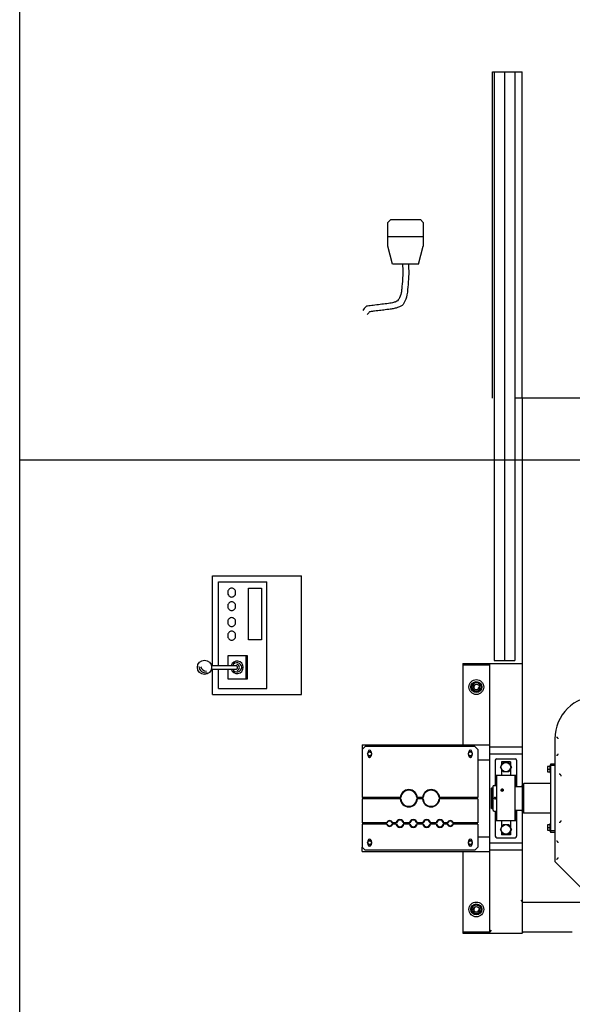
# Model space of a CAD drawing. Extents: x -1507204116 to 3732041488, y -170180604 to 62810664.
# Tile 12 of 54: x 116993 to 118857, y 272 to 3593. Entities that reach past the tile are written whole.
import ezdxf

# ---------------------------------------------------------------- set-up
doc = ezdxf.new("R2010")
doc.units = 0
doc.header["$LTSCALE"] = 1000
doc.header["$MEASUREMENT"] = 0
doc.linetypes.add('TRATTEGGIATAX2', pattern=[1.5, 1, -0.5])
doc.layers.add('_ZAŘÍZENÍ', color=7, linetype='CONTINUOUS')
doc.layers.add('SALDATUR', color=3, linetype='CONTINUOUS')

# ---------------------------------------------------------------- blocks, each defined once
blk = doc.blocks.new('SE-VUOTA')
at = {"layer": 'SALDATUR'}
blk.add_line((5.76, 0), (0, -5.76), dxfattribs=at)

msp = doc.modelspace()

# ---------------------------------------------------------------- linework, layer by layer
at = {"layer": '_ZAŘÍZENÍ', "color": 0, "lineweight": -2}
for p, q in [((116993, 217), (116993, 8055.3)), ((118588, 2317), (118588, 3417)), ((118588, 3417), (118688, 3417)), ((118593, 3417), (118593, 1432)), ((118628, 3417), (118628, 1432)), ((118663, 3417), (118663, 1432)), ((118688, 2317), (118688, 3417)), ((118244.3, 2918.8), (118234.3, 2908.8)), ((118234.3, 2829.1), (118234.3, 2908.8)), ((118244.3, 2918.8), (118344.3, 2918.8)), ((118354.3, 2908.8), (118344.3, 2918.8)), ((118354.3, 2908.8), (118354.3, 2829.1)), ((118354.3, 2860.3), (118234.3, 2860.3)), ((118250.5, 2768.8), (118234.3, 2829.1)), ((118338.2, 2768.8), (118354.3, 2829.1)), ((118338.2, 2768.8), (118250.5, 2768.8)), ((118688, 2317), (118663, 2317)), ((119598, 2317), (118688, 2317)), ((119598, 2317), (118688, 2317)), ((118688, 2317), (118688, 1422)), ((133493, 2107), (116993, 2107)), ((117643, 1717), (117943, 1717)), ((117643, 1414.6), (117643, 1717)), ((117663, 1414.6), (117663, 1697)), ((117663, 1697), (117827, 1697)), ((117827, 1337), (117827, 1697)), ((117943, 1317), (117943, 1717)), ((117764.7, 1501.1), (117764.7, 1675.1)), ((117764.7, 1675.1), (117809, 1675.1)), ((117809, 1675.1), (117809, 1501.1)), ((117809, 1501.1), (117764.7, 1501.1)), ((117695.6, 1448.2), (117760.2, 1448.2)), ((117695.6, 1414.6), (117695.6, 1448.2)), ((117755.2, 1448.2), (117755.2, 1369)), ((117760.2, 1448.2), (117760.2, 1369)), ((118593, 1432), (118663, 1432)), ((117639.5, 1414.6), (117723, 1414.6)), ((117639.5, 1402.6), (117723, 1402.6)), ((117643, 1317), (117643, 1402.6)), ((117663, 1337), (117663, 1402.6)), ((117695.6, 1369), (117695.6, 1402.6)), ((118488, 1422), (118488, 1142)), ((118488, 1422), (118688, 1422)), ((118488, 1417), (118578, 1417)), ((118578, 1422), (118578, 1117)), ((118688, 1422), (118688, 1117)), ((117760.2, 1369), (117695.6, 1369)), ((117663, 1337), (117827, 1337)), ((118515.7, 1342), (118524.3, 1357)), ((118524.3, 1327), (118515.7, 1342)), ((118524.3, 1357), (118541.7, 1357)), ((118541.7, 1357), (118550.3, 1342)), ((118550.3, 1342), (118541.7, 1327)), ((117643, 1317), (117943, 1317)), ((118541.7, 1327), (118524.3, 1327)), ((118798, 1167), (118798, 753.4)), ((118148, 1147), (118578, 1147)), ((118148, 1147), (118148, 1132)), ((118158, 1142), (118148, 1132)), ((118148, 1132), (118148, 969)), ((118528, 1142), (118158, 1142)), ((118538, 1132), (118528, 1142)), ((118538, 1132), (118538, 969)), ((118578, 1141), (118688, 1141)), ((118169.2, 1123.5), (118165.5, 1117)), ((118165.5, 1117), (118169.2, 1110.5)), ((118168, 1121.3), (118168, 1124)), ((118168, 1110), (118168, 1112.7)), ((118176.8, 1123.5), (118169.2, 1123.5)), ((118169.2, 1110.5), (118176.8, 1110.5)), ((118180.5, 1117), (118176.8, 1123.5)), ((118176.8, 1110.5), (118180.5, 1117)), ((118178, 1124), (118178, 1121.3)), ((118178, 1112.7), (118178, 1110)), ((118509.2, 1123.5), (118505.5, 1117)), ((118505.5, 1117), (118509.2, 1110.5)), ((118508, 1121.3), (118508, 1124)), ((118508, 1110), (118508, 1112.7)), ((118516.8, 1123.5), (118509.2, 1123.5)), ((118509.2, 1110.5), (118516.8, 1110.5)), ((118520.5, 1117), (118516.8, 1123.5)), ((118516.8, 1110.5), (118520.5, 1117)), ((118518, 1124), (118518, 1121.3)), ((118518, 1112.7), (118518, 1110)), ((118538, 1097), (118578, 1097)), ((118578, 1117), (118578, 817)), ((118578, 1117), (118688, 1117)), ((118602, 1100), (118664, 1100)), ((118688, 1117), (118688, 1007)), ((118597, 1095), (118597, 1010)), ((118614.5, 1072), (118623.8, 1088)), ((118623.8, 1056), (118614.5, 1072)), ((118648, 1090), (118618, 1090)), ((118618, 1090), (118618, 1078)), ((118618, 1066), (118618, 1043.6)), ((118623.8, 1088), (118642.2, 1088)), ((118642.2, 1088), (118651.5, 1072)), ((118651.5, 1072), (118642.2, 1056)), ((118648, 1090), (118648, 1078)), ((118648, 1066), (118648, 1043.6)), ((118669, 1095), (118669, 1007)), ((118773, 1074.5), (118773, 1056.5)), ((118780.5, 1074.5), (118773, 1074.5)), ((118774, 1065.5), (118780.5, 1065.5)), ((118780.5, 1077.5), (118780.5, 1053.5)), ((118783, 1077.5), (118780.5, 1077.5)), ((118783, 1082), (118783, 852)), ((118798, 1082), (118783, 1082)), ((118798, 1077), (118783, 1077)), ((118597.6, 1010), (118597.6, 1043.6)), ((118668.4, 1043.6), (118597.6, 1043.6)), ((118602.2, 890.4), (118602.2, 1043.6)), ((118642.2, 1056), (118623.8, 1056)), ((118663.8, 890.4), (118663.8, 1043.6)), ((118668.4, 1007), (118668.4, 1043.6)), ((118773, 1056.5), (118780.5, 1056.5)), ((118780.5, 1053.5), (118783, 1053.5)), ((118585, 1002), (118583, 1000)), ((118583, 1000), (118583, 934)), ((118585, 1002), (118585, 932)), ((118585, 1002), (118588.6, 1002)), ((118588.6, 1005), (118588.6, 929)), ((118593.6, 1010), (118602.2, 1010)), ((118663.8, 1007), (118685, 1007)), ((118688, 1012), (118693, 1017)), ((118688, 1012), (118688, 922)), ((118783, 1017), (118693, 1017)), ((118693, 917), (118693, 1017)), ((118278.6, 969), (118148, 969)), ((118278.6, 965), (118148, 965)), ((118148, 965), (118148, 884)), ((118353.6, 969), (118332.4, 969)), ((118353.6, 965), (118332.4, 965)), ((118538, 969), (118407.4, 969)), ((118538, 965), (118407.4, 965)), ((118538, 965), (118538, 884)), ((118617.2, 991.9), (118617.2, 995.2)), ((118617.2, 991.9), (118617.2, 992.4)), ((118620.6, 990.3), (118617.2, 991.9)), ((118623.7, 991.9), (118620.6, 990.3)), ((118620.6, 990.8), (118620.6, 990.3)), ((118623.7, 995.2), (118623.7, 991.9)), ((118585, 932), (118583, 934)), ((118585, 932), (118588.6, 932)), ((118593.6, 924), (118602.2, 924)), ((118597, 924), (118597, 839)), ((118597.6, 890.4), (118597.6, 924)), ((118663.8, 927), (118685, 927)), ((118668.4, 890.4), (118668.4, 927)), ((118669, 927), (118669, 839)), ((118688, 927), (118688, 817)), ((118688, 922), (118693, 917)), ((118783, 917), (118693, 917)), ((118232.8, 884), (118148, 884)), ((118148, 880), (118148, 802)), ((118232.8, 880), (118148, 880)), ((118264.2, 884), (118248.2, 884)), ((118264.2, 880), (118248.2, 880)), ((118309.2, 884), (118286.8, 884)), ((118309.2, 880), (118286.8, 880)), ((118354.2, 884), (118331.8, 884)), ((118354.2, 880), (118331.8, 880)), ((118399.2, 884), (118376.8, 884)), ((118399.2, 880), (118376.8, 880)), ((118437.8, 884), (118421.8, 884)), ((118437.8, 880), (118421.8, 880)), ((118538, 884), (118453.2, 884)), ((118538, 880), (118453.2, 880)), ((118538, 880), (118538, 802)), ((118668.4, 890.4), (118597.6, 890.4)), ((118614.5, 862), (118623.8, 878)), ((118618, 890.4), (118618, 868)), ((118623.8, 878), (118642.2, 878)), ((118642.2, 878), (118651.5, 862)), ((118648, 890.4), (118648, 868)), ((118780.5, 877.5), (118773, 877.5)), ((118773, 877.5), (118773, 859.5)), ((118774, 868.5), (118780.5, 868.5)), ((118780.5, 880.5), (118780.5, 856.5)), ((118783, 880.5), (118780.5, 880.5)), ((118538, 837), (118578, 837)), ((118602, 834), (118664, 834)), ((118623.8, 846), (118614.5, 862)), ((118618, 856), (118618, 844)), ((118648, 844), (118618, 844)), ((118642.2, 846), (118623.8, 846)), ((118651.5, 862), (118642.2, 846)), ((118648, 856), (118648, 844)), ((118773, 859.5), (118780.5, 859.5)), ((118780.5, 856.5), (118783, 856.5)), ((118798, 857), (118783, 857)), ((118798, 852), (118783, 852)), ((118148, 787), (118148, 802)), ((118158, 792), (118148, 802)), ((118169.2, 823.5), (118165.5, 817)), ((118165.5, 817), (118169.2, 810.5)), ((118168, 821.3), (118168, 824)), ((118168, 810), (118168, 812.7)), ((118176.8, 823.5), (118169.2, 823.5)), ((118169.2, 810.5), (118176.8, 810.5)), ((118180.5, 817), (118176.8, 823.5)), ((118176.8, 810.5), (118180.5, 817)), ((118178, 824), (118178, 821.3)), ((118178, 812.7), (118178, 810)), ((118509.2, 823.5), (118505.5, 817)), ((118505.5, 817), (118509.2, 810.5)), ((118508, 821.3), (118508, 824)), ((118508, 810), (118508, 812.7)), ((118516.8, 823.5), (118509.2, 823.5)), ((118509.2, 810.5), (118516.8, 810.5)), ((118520.5, 817), (118516.8, 823.5)), ((118516.8, 810.5), (118520.5, 817)), ((118518, 824), (118518, 821.3)), ((118518, 812.7), (118518, 810)), ((118538, 802), (118528, 792)), ((118578, 817), (118578, 512)), ((118578, 817), (118688, 817)), ((118688, 817), (118688, 512)), ((118148, 787), (118578, 787)), ((118528, 792), (118158, 792)), ((118488, 787), (118488, 512)), ((118578, 793), (118688, 793)), ((118798, 753.4), (118929.4, 622)), ((118515.7, 592), (118524.3, 607)), ((118524.3, 607), (118541.7, 607)), ((118541.7, 607), (118550.3, 592)), ((118688, 617), (118913, 617)), ((118524.3, 577), (118515.7, 592)), ((118541.7, 577), (118524.3, 577)), ((118550.3, 592), (118541.7, 577)), ((118488, 517), (118578, 517)), ((118488, 512), (118688, 512)), ((118688, 517), (118856.8, 517))]:
    msp.add_line(p, q, dxfattribs=at)
for points in [[(118284.3, 2768.8, -0.012676), (118285.1, 2739.6, -0.017448), (118284.3, 2718.4, -0.007034), (118281.5, 2685, -0.017516), (118279.7, 2671.7, -0.094781), (118271.8, 2650.4, -0.163998), (118261.5, 2641.8, -0.02802), (118250.9, 2638.2, -0.034285), (118241.9, 2636.5, -0.000268), (118231.7, 2635.2, -0.00012), (118209, 2632.4, -0.001579), (118185.2, 2629.5, 0.001922), (118165.6, 2627.1, 0.166594), (118160.8, 2624.7, 0.053254), (118150.6, 2612.1)], [(118304.3, 2768.8, -0.012111), (118305.1, 2738.9, -0.016976), (118304.3, 2717.5, -0.007506), (118301.4, 2682.7, -0.014801), (118299.2, 2665.2, -0.097521), (118288.7, 2636.6, -0.162113), (118274.5, 2624.5, -0.029858), (118259.3, 2619.5, -0.034362), (118245.7, 2616.8, -0.000192), (118231, 2615, -0.000144), (118211.5, 2612.5, -0.001641), (118190.2, 2609.9, 0.002271), (118174.8, 2608.1, 0.166324), (118172, 2606.7, 0.045253), (118164.7, 2598)], [(117723, 1402.6, 0.125679), (117724.6, 1403, 0.105912), (117726.2, 1404.3, 0.08631), (117727.1, 1406.2, 0.076208), (117727.5, 1408.6, 0.076208), (117727.1, 1410.9, 0.08631), (117726.2, 1412.8, 0.105912), (117724.6, 1414.2, 0.125679), (117723, 1414.6, 0.125679)], [(118618.5, 995.8, -0.01753), (118618.6, 995.9, -0.09385), (118619.5, 996.4, -0.08864), (118620.6, 996.6, -0.08864)], [(118620.6, 996.6, -0.08864), (118621.6, 996.4, -0.09385), (118622.5, 995.9, -0.01753), (118622.6, 995.8, -0.109199)], [(118623.7, 994.1, -0.110579), (118623.5, 993, -0.102704), (118622.7, 992, -0.09323), (118621.7, 991.4, -0.087483), (118620.5, 991.2, -0.087483), (118619.2, 991.4, -0.09323), (118618.2, 992, -0.102704), (118617.4, 993, -0.110579), (118617.2, 994.1, -0.110579), (118617.4, 995.1, -0.080686), (118618, 995.9, -0.09323)], [(118623, 995.3, -0.019047), (118623.1, 995.1, -0.109199), (118623.3, 994.2, -0.109199), (118623.1, 993.3, -0.102301), (118622.5, 992.5, -0.09385), (118621.6, 991.9, -0.08864), (118620.6, 991.7, -0.08864), (118619.5, 991.9, -0.09385), (118618.6, 992.5, -0.102301), (118618, 993.3, -0.109199), (118617.8, 994.2, -0.109199), (118618, 995.1, -0.019047), (118618.1, 995.3, -0.09385)], [(118623.1, 995.7, -0.05521), (118623.5, 995.1, -0.110579), (118623.7, 994.1, -0.110579)]]:
    msp.add_lwpolyline(points, format="xyb", dxfattribs=at)
for points in [[(117707.9, 1675.8, 0.108427), (117702.9, 1674.6, 0.102067), (117698.4, 1671.4, 0.094196), (117695.5, 1666.6, 0.089297), (117694.5, 1660.8, 0.089297), (117695.5, 1654.9, 0.094196), (117698.4, 1650.2, 0.102067), (117702.9, 1646.9, 0.108427), (117707.9, 1645.8, 0.108427), (117713, 1646.9, 0.102067), (117717.5, 1650.2, 0.094196), (117720.4, 1654.9, 0.089297), (117721.4, 1660.8, 0.089297), (117720.4, 1666.6, 0.094196), (117717.5, 1671.4, 0.102067), (117713, 1674.6, 0.108427)], [(117707.9, 1629.9, 0.108427), (117702.9, 1628.8, 0.102067), (117698.4, 1625.5, 0.094196), (117695.5, 1620.7, 0.089297), (117694.5, 1614.9, 0.089297), (117695.5, 1609.1, 0.094196), (117698.4, 1604.3, 0.102067), (117702.9, 1601, 0.108427), (117707.9, 1599.9, 0.108427), (117713, 1601, 0.102067), (117717.5, 1604.3, 0.094196), (117720.4, 1609.1, 0.089297), (117721.4, 1614.9, 0.089297), (117720.4, 1620.7, 0.094196), (117717.5, 1625.5, 0.102067), (117713, 1628.8, 0.108427)], [(117707.9, 1576.4, 0.108427), (117702.9, 1575.2, 0.102067), (117698.4, 1572, 0.094196), (117695.5, 1567.2, 0.089297), (117694.5, 1561.4, 0.089297), (117695.5, 1555.6, 0.094196), (117698.4, 1550.8, 0.102067), (117702.9, 1547.5, 0.108427), (117707.9, 1546.4, 0.108427), (117713, 1547.5, 0.102067), (117717.5, 1550.8, 0.094196), (117720.4, 1555.6, 0.089297), (117721.4, 1561.4, 0.089297), (117720.4, 1567.2, 0.094196), (117717.5, 1572, 0.102067), (117713, 1575.2, 0.108427)], [(117707.9, 1530.5, 0.108427), (117702.9, 1529.4, 0.102067), (117698.4, 1526.1, 0.094196), (117695.5, 1521.3, 0.089297), (117694.5, 1515.5, 0.089297), (117695.5, 1509.7, 0.094196), (117698.4, 1504.9, 0.102067), (117702.9, 1501.6, 0.108427), (117707.9, 1500.5, 0.108427), (117713, 1501.6, 0.102067), (117717.5, 1504.9, 0.094196), (117720.4, 1509.7, 0.089297), (117721.4, 1515.5, 0.089297), (117720.4, 1521.3, 0.094196), (117717.5, 1526.1, 0.102067), (117713, 1529.4, 0.108427)], [(118620.6, 993.7, -0.091632), (118619.6, 993.9, -0.095381), (118618.7, 994.4, -0.101209), (118618.2, 995.2, -0.105755), (118618, 996.1, -0.105755), (118618.2, 997, -0.101209), (118618.7, 997.8, -0.095381), (118619.6, 998.3, -0.091632), (118620.6, 998.5, -0.091632), (118621.6, 998.3, -0.095381), (118622.4, 997.8, -0.101209), (118623, 997, -0.105755), (118623.2, 996.1, -0.105755), (118623, 995.2, -0.101209), (118622.4, 994.4, -0.095381), (118621.6, 993.9, -0.091632)], [(118620.6, 998.5, -0.080205), (118621.5, 998.3, -0.088947), (118622.2, 997.9, -0.104947), (118622.7, 997.3, -0.119959), (118622.9, 996.6, -0.119959), (118622.7, 995.9, -0.104947), (118622.2, 995.3, -0.088947), (118621.5, 994.9, -0.080205), (118620.6, 994.8, -0.080205), (118619.7, 994.9, -0.088947), (118618.9, 995.3, -0.104947), (118618.4, 995.9, -0.119959), (118618.2, 996.6, -0.119959), (118618.4, 997.3, -0.104947), (118618.9, 997.9, -0.088947), (118619.7, 998.3, -0.080205)]]:
    msp.add_lwpolyline(points, format="xyb", close=True, dxfattribs=at)
msp.add_lwpolyline([(118623.2, 996), (118623.7, 995.7), (118623.7, 992.4), (118620.6, 990.8), (118617.2, 992.4), (118617.2, 995.7), (118618, 996.1)], dxfattribs=at)
for centre, radius in [((117616.3, 1408.6), 24), ((118533, 1342), 25), ((118533, 1342), 18.5), ((118533, 1342), 15), ((118533, 1342), 10), ((118173, 1117), 6.5), ((118513, 1117), 6.5), ((118633, 1072), 16), ((118596, 967), 2.39), ((118633, 862), 16), ((118173, 817), 6.5), ((118513, 817), 6.5), ((118533, 592), 25), ((118533, 592), 18.5), ((118533, 592), 15), ((118533, 592), 10)]:
    msp.add_circle(centre, radius, dxfattribs=at)
for centre, radius, start, end in [((117726.1, 1408.6), 20.8, 196.7875, 163.2125), ((117620.5, 1414.2), 24, 187.1693, 281.4216), ((117624.7, 1419.8), 24, 204.3293, 265.6152), ((117726.1, 1408.6), 15.7, 202.429, 157.571), ((117723.5, 1408.2), 10.3, 285.9158, 74.0842), ((118533, 1342), 8.47, 90, 0), ((118943, 1167), 145, 90, 180), ((118173, 1124), 5, 0, 180), ((118173, 1110), 5, 180, 0), ((118513, 1124), 5, 0, 180), ((118513, 1110), 5, 180, 0), ((118602, 1095), 5, 90, 180), ((118664, 1095), 5, 0, 90), ((118783.4, 1070), 10.4, 154.3411, 205.6589), ((118783.4, 1061), 10.4, 154.3411, 205.6589), ((118593.6, 1005), 5, 90, 180), ((118685, 1010), 3, 270, 0), ((118305.5, 967), 29, 3.9546, 176.0454), ((118305.5, 967), 29, 183.9546, 356.0454), ((118305.5, 967), 27, 4.248, 175.752), ((118305.5, 967), 27, 184.248, 355.752), ((118380.5, 967), 29, 3.9546, 176.0454), ((118380.5, 967), 29, 183.9546, 356.0454), ((118380.5, 967), 27, 4.248, 175.752), ((118380.5, 967), 27, 184.248, 355.752), ((118596, 967), 3, 270, 180), ((118593.6, 929), 5, 180, 270), ((118685, 924), 3, 0, 90), ((118240.5, 882), 10, 11.537, 168.463), ((118240.5, 882), 10, 191.537, 348.463), ((118240.5, 882), 8, 14.4775, 165.5225), ((118240.5, 882), 8, 194.4775, 345.5225), ((118275.5, 882), 13.5, 8.5196, 171.4804), ((118275.5, 882), 13.5, 188.5196, 351.4804), ((118275.5, 882), 11.5, 10.0154, 169.9846), ((118275.5, 882), 11.5, 190.0154, 349.9846), ((118320.5, 882), 13.5, 8.5196, 171.4804), ((118320.5, 882), 13.5, 188.5196, 351.4804), ((118320.5, 882), 11.5, 10.0154, 169.9846), ((118320.5, 882), 11.5, 190.0154, 349.9846), ((118365.5, 882), 13.5, 8.5196, 171.4804), ((118365.5, 882), 13.5, 188.5196, 351.4804), ((118365.5, 882), 11.5, 10.0154, 169.9846), ((118365.5, 882), 11.5, 190.0154, 349.9846), ((118410.5, 882), 13.5, 8.5196, 171.4804), ((118410.5, 882), 13.5, 188.5196, 351.4804), ((118410.5, 882), 11.5, 10.0154, 169.9846), ((118410.5, 882), 11.5, 190.0154, 349.9846), ((118445.5, 882), 10, 11.537, 168.463), ((118445.5, 882), 10, 191.537, 348.463), ((118445.5, 882), 8, 14.4775, 165.5225), ((118445.5, 882), 8, 194.4775, 345.5225), ((118783.4, 873), 10.4, 154.3411, 205.6589), ((118783.4, 864), 10.4, 154.3411, 205.6589), ((118602, 839), 5, 180, 270), ((118664, 839), 5, 270, 0), ((118173, 824), 5, 0, 180), ((118173, 810), 5, 180, 0), ((118513, 824), 5, 0, 180), ((118513, 810), 5, 180, 0), ((118533, 592), 8.47, 90, 0)]:
    msp.add_arc(centre, radius, start, end, dxfattribs=at)
at = {"layer": '_ZAŘÍZENÍ', "color": 0, "linetype": 'TRATTEGGIATAX2', "lineweight": -2}
for centre, radius, start, end in [((118804, 1167), 5, 0, 90), ((118804, 1117), 5, 270, 0), ((118813, 1042), 6, 0, 90), ((118813, 892), 6, 270, 0), ((118804, 817), 5, 0, 90), ((118804, 767), 5, 270, 0)]:
    msp.add_arc(centre, radius, start, end, dxfattribs=at)

# ---------------------------------------------------------------- block references
at = {"layer": '_ZAŘÍZENÍ', "color": 0, "lineweight": -2, "rotation": 90}
msp.add_blockref('SE-VUOTA', (118683, 617), dxfattribs=at)
at = {"layer": '_ZAŘÍZENÍ', "color": 0, "lineweight": -2, "xscale": -0.8000000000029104, "yscale": 0.8000000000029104, "zscale": 0.8, "rotation": 270}
msp.add_blockref('SE-VUOTA', (118583, 517), dxfattribs=at)
at = {"layer": '_ZAŘÍZENÍ', "color": 0, "lineweight": -2, "xscale": -0.8000000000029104, "yscale": 0.8000000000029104, "rotation": 90}
msp.add_blockref('SE-VUOTA', (118688, 517), dxfattribs=at)

doc.saveas('drawing.dxf')
